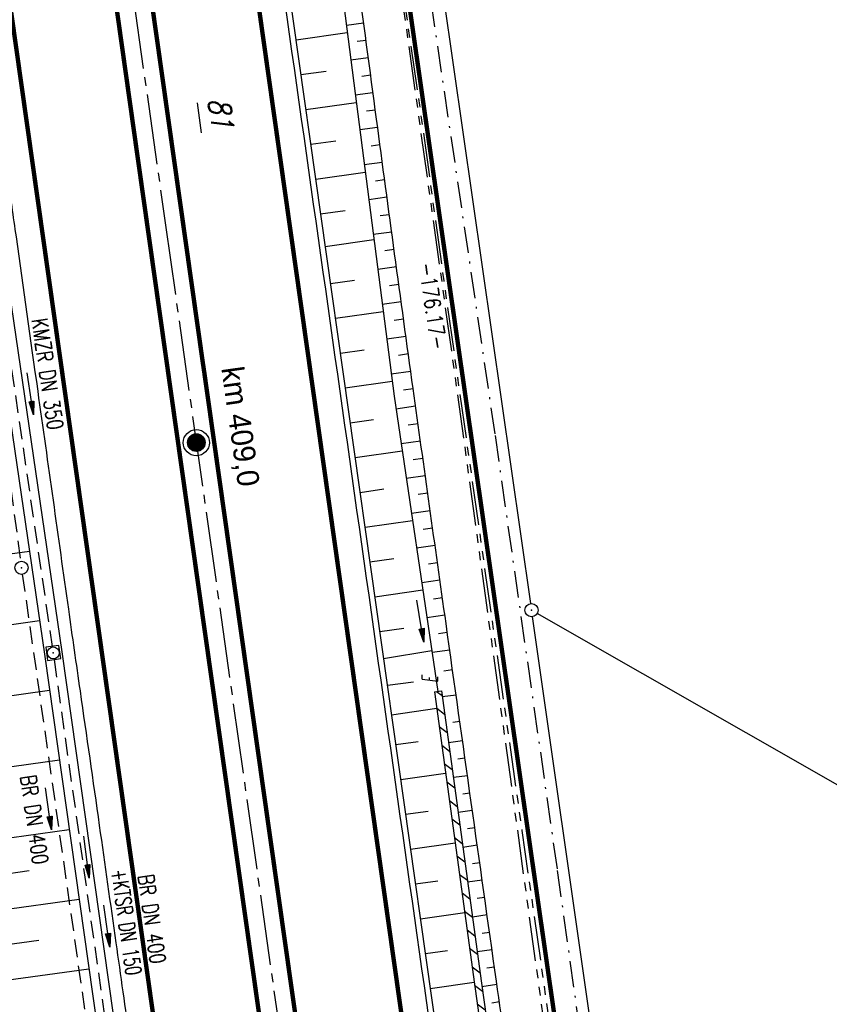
# Model space of a CAD drawing. Extents: x 446388 to 447135, y 445359 to 446567.
# Tile 71 of 80: x 446567 to 446660, y 446143 to 446255. Entities that reach past the tile are written whole.
import ezdxf
from ezdxf.enums import TextEntityAlignment as Align

# ---------------------------------------------------------------- set-up
doc = ezdxf.new("R2010")
doc.units = 0
doc.header["$LTSCALE"] = 2
doc.header["$MEASUREMENT"] = 0
for name, pattern in [('ACHSE', [5.5, 4, -0.5, 0.5, -0.5]), ('AUSGEZOGEN', [0]), ('BAB-FM2', [2.6, 1.5, -0.5, 0.1, -0.5]), ('GESTRICH-X2', [1.5, 1, -0.5]), ('PHANTOMX2', [5, 2.5, -0.5, 0.5, -0.5, 0.5, -0.5])]:
    doc.linetypes.add(name, pattern=pattern)
doc.layers.get('0').update_dxf_attribs({"linetype": 'AUSGEZOGEN'})
for name, color, linetype in [('202-ABSTAND', 8, 'AUSGEZOGEN'), ('202-FLSTNR-BAB', 7, 'AUSGEZOGEN'), ('202-GRENZL', 8, 'AUSGEZOGEN'), ('202-GRENZL-BAB', 7, 'AUSGEZOGEN'), ('202-GRENZP', 8, 'AUSGEZOGEN'), ('ACHSETOP', 250, 'ACHSE'), ('ANMERKUNG', 7, 'CONTINUOUS'), ('BAB_FM', 5, 'BAB-FM2'), ('BOESCHG', 250, 'AUSGEZOGEN'), ('FBRTOP', 250, 'AUSGEZOGEN'), ('GRABEN', 250, 'AUSGEZOGEN'), ('HEKT_B', 250, 'CONTINUOUS'), ('KANAL', 7, 'GESTRICH-X2'), ('Lichtwellenleiter COLT', 46, 'PHANTOMX2'), ('Lichtwellenleiter GLH', 46, 'PHANTOMX2'), ('MULDE', 250, 'AUSGEZOGEN'), ('PFEIL', 7, 'CONTINUOUS'), ('PFEILTOP', 200, 'AUSGEZOGEN'), ('Rinne', 200, 'CONTINUOUS'), ('SCHSYMBOL', 200, 'AUSGEZOGEN'), ('TEXTO', 4, 'CONTINUOUS')]:
    doc.layers.add(name, color=color, linetype=linetype)
doc.styles.add('ROMANS', font='romans.shx', dxfattribs={"width": 0.8})
doc.styles.add('UNIR-H', font='unir_h.shx', dxfattribs={"width": 0.8})

# ---------------------------------------------------------------- blocks, each defined once
blk = doc.blocks.new('*X15')
at = {"color": 0}
for p, q in [((212.23, 257.39), (213.24, 258.4)), ((212.24, 257.33), (213.31, 258.4)), ((212.24, 257.47), (213.17, 258.4)), ((212.24, 257.26), (213.37, 258.39)), ((212.24, 257.55), (213.09, 258.39)), ((212.25, 257.2), (213.43, 258.38)), ((212.26, 257.63), (213, 258.37)), ((212.27, 257.14), (213.49, 258.37)), ((212.28, 257.09), (213.55, 258.35)), ((212.29, 257.73), (212.9, 258.35)), ((212.3, 257.04), (213.6, 258.33)), ((212.32, 256.99), (213.65, 258.31)), ((212.34, 257.86), (212.78, 258.29)), ((212.35, 256.94), (213.69, 258.29)), ((212.37, 256.9), (213.74, 258.26)), ((212.4, 256.85), (213.78, 258.24)), ((212.43, 256.81), (213.83, 258.21)), ((212.46, 256.77), (213.86, 258.18)), ((212.49, 256.73), (213.9, 258.14)), ((212.53, 256.7), (213.94, 258.11)), ((212.56, 256.66), (213.97, 258.07)), ((212.6, 256.63), (214.01, 258.03)), ((212.64, 256.6), (214.04, 257.99)), ((212.68, 256.57), (214.07, 257.95)), ((212.73, 256.54), (214.09, 257.91)), ((212.77, 256.52), (214.12, 257.86)), ((212.82, 256.49), (214.14, 257.82)), ((212.87, 256.47), (214.16, 257.77)), ((212.92, 256.45), (214.18, 257.72)), ((212.97, 256.44), (214.2, 257.66)), ((213.03, 256.42), (214.21, 257.6)), ((213.09, 256.41), (214.22, 257.54)), ((213.16, 256.41), (214.23, 257.48)), ((213.22, 256.4), (214.23, 257.41)), ((213.3, 256.41), (214.23, 257.34)), ((213.38, 256.41), (214.22, 257.26)), ((213.46, 256.43), (214.2, 257.17)), ((213.56, 256.46), (214.18, 257.07)), ((213.69, 256.51), (214.12, 256.95))]:
    blk.add_line(p, q, dxfattribs=at)
blk = doc.blocks.new('SRMAST2')
at = {"color": 0}
blk.add_circle((0, 0), 0.999, dxfattribs=at)
blk.add_point((0, 0), dxfattribs=at)
blk.add_blockref('*X15', (-213.23, -257.4))
blk = doc.blocks.new('PP')
at = {"color": 0}
blk.add_circle((0, -0.01), 1.49, dxfattribs=at)
blk.add_point((0, 0), dxfattribs=at)
blk = doc.blocks.new('GST')
at = {"color": 0}
blk.add_circle((0, 0), 0.75, dxfattribs=at)
blk.add_point((0, 0), dxfattribs=at)
blk = doc.blocks.new('10')
blk.add_blockref('GST', (0, 0))
blk = doc.blocks.new('20')
blk.add_lwpolyline([(-0.75, -0.75), (0.75, -0.75), (0.75, 0.75), (-0.75, 0.75)], close=True)
blk.add_circle((0, 0), 0.676)
blk.add_point((0, 0))
blk = doc.blocks.new('PFEIL2')
at = {"color": 0}
for p, q in [((0.88, 0), (-2.4, -0.01)), ((0.88, -0.27), (0.88, 0.28)), ((0.88, 0.28), (2.43, 0.01)), ((0.91, 0.27), (0.88, 0.26)), ((0.97, 0.26), (0.88, 0.25)), ((1.02, 0.25), (0.88, 0.23)), ((1.07, 0.24), (0.88, 0.21)), ((1.13, 0.23), (0.88, 0.19)), ((1.18, 0.22), (0.88, 0.17)), ((1.24, 0.21), (0.88, 0.15)), ((1.29, 0.21), (0.88, 0.14)), ((1.34, 0.2), (0.88, 0.12)), ((1.4, 0.19), (0.88, 0.1)), ((1.45, 0.18), (0.88, 0.08)), ((1.51, 0.17), (0.88, 0.06)), ((1.56, 0.16), (0.88, 0.04)), ((1.61, 0.15), (0.88, 0.02)), ((1.67, 0.14), (0.88, 0.01)), ((1.72, 0.13), (0.88, -0.01)), ((1.78, 0.12), (0.88, -0.03)), ((1.83, 0.11), (0.88, -0.05)), ((1.88, 0.1), (0.88, -0.07)), ((1.94, 0.09), (0.88, -0.09)), ((2.05, 0.08), (0.88, -0.12)), ((1.99, 0.08), (0.88, -0.11)), ((2.1, 0.07), (0.88, -0.14)), ((2.15, 0.06), (0.88, -0.16)), ((2.21, 0.05), (0.88, -0.18)), ((2.26, 0.04), (0.88, -0.2)), ((2.32, 0.03), (0.88, -0.22)), ((2.37, 0.02), (0.88, -0.23)), ((2.42, 0.01), (0.88, -0.25)), ((2.43, 0.01), (0.88, -0.27))]:
    blk.add_line(p, q, dxfattribs=at)

msp = doc.modelspace()

# ---------------------------------------------------------------- hatches: boundary and pattern name
at = {"layer": 'PFEILTOP'}
h = msp.add_hatch(dxfattribs=at)
h.set_pattern_fill('_USER', color=256, scale=1.5, angle=45, style=0, pattern_type=0)
h.set_pattern_definition([(322.8085, (446617.204, 446165.8837), (0.906721, 1.19493), [])])
edge = h.paths.add_edge_path()
edge.add_line((446614.61, 446178.93), (446615.4, 446179.04))
edge.add_line((446615.4, 446179.04), (446619.96, 446145.78))
edge.add_line((446619.96, 446145.78), (446626.95, 446095.98))
edge.add_line((446626.95, 446095.98), (446632.07, 446059.55))
edge.add_line((446632.07, 446059.55), (446637.2, 446026.3))
edge.add_line((446637.2, 446026.3), (446642.01, 445995.45))
edge.add_line((446642.01, 445995.45), (446645.8, 445971.3))
edge.add_line((446645.8, 445971.3), (446645.01, 445971.17))
edge.add_line((446645.01, 445971.17), (446641.22, 445995.33))
edge.add_line((446641.22, 445995.33), (446636.4, 446026.18))
edge.add_line((446636.4, 446026.18), (446631.28, 446059.43))
edge.add_line((446631.28, 446059.43), (446626.16, 446095.86))
edge.add_arc((446626.56, 446095.92), 0.4, 187.9917, 188.0008, ccw=False)
edge.add_line((446626.16, 446095.86), (446619.17, 446145.68))
edge.add_line((446619.17, 446145.68), (446614.61, 446178.93))

# ---------------------------------------------------------------- linework, layer by layer
at = {"layer": '202-FLSTNR-BAB'}
msp.add_line((446587.58, 446245.92), (446588.06, 446242.53), dxfattribs=at)
at = {"layer": '202-GRENZL'}
for p, q in [((446609.01, 446304.19), (446625.55, 446188.96)), ((446633.12, 446136.22), (446625.77, 446187.48)), ((446848.5, 446060.86), (446626.31, 446187.85))]:
    msp.add_line(p, q, dxfattribs=at)
at = {"layer": '202-GRENZL-BAB', "const_width": 0.5, "flags": 128}
msp.add_lwpolyline([(446604.34, 446308.57), (446629.19, 446135.67)], dxfattribs=at)
at = {"layer": 'ACHSETOP'}
msp.add_lwpolyline([(446545.23, 446505.5), (446552.41, 446454.8), (446566.45, 446355.79), (446583.99, 446232.03), (446601.53, 446108.27), (446619.07, 445984.5), (446643.63, 445811.23), (446657.66, 445712.22), (446689.24, 445489.45), (446703.27, 445390.44), (446704.51, 445381.73)], dxfattribs=at)
at = {"layer": 'BAB_FM'}
msp.add_lwpolyline([(446577.48, 446510.07), (446578.49, 446504.98), (446585.78, 446455.52), (446593.23, 446406.07), (446600.23, 446356.56), (446607.06, 446307.03), (446607.06, 446307.03), (446614.19, 446257.54), (446621.51, 446208.08), (446628.59, 446158.59), (446635.54, 446109.07), (446642.7, 446059.59), (446649.48, 446010.05), (446652.99, 445970.14), (446654.1, 445967.27), (446652.44, 445964.01), (446647, 445963.23), (446642.82, 445960.62), (446642.16, 445964.57)], dxfattribs=at)
at = {"layer": 'BOESCHG'}
for p, q in [((446606.55, 446255.01), (446604.58, 446254.75)), ((446598.85, 446253.1), (446604.69, 446253.93)), ((446606.82, 446253.03), (446605.83, 446252.9)), ((446598.99, 446252.12), (446598.99, 446252.12)), ((446607.08, 446251.05), (446605.09, 446250.78)), ((446599.41, 446249.14), (446602.3, 446249.55)), ((446607.35, 446249.07), (446606.35, 446248.93)), ((446599.55, 446248.16), (446599.55, 446248.16)), ((446607.61, 446247.08), (446605.6, 446246.82)), ((446599.97, 446245.18), (446605.71, 446245.99)), ((446607.88, 446245.1), (446606.87, 446244.97)), ((446600.11, 446244.2), (446600.11, 446244.2)), ((446608.14, 446243.12), (446606.11, 446242.85)), ((446600.53, 446241.22), (446603.37, 446241.62)), ((446608.41, 446241.14), (446607.39, 446241)), ((446600.67, 446240.24), (446600.67, 446240.24)), ((446608.67, 446239.15), (446606.62, 446238.88)), ((446601.09, 446237.26), (446606.73, 446238.06)), ((446608.94, 446237.17), (446607.91, 446237.03)), ((446601.23, 446236.28), (446601.23, 446236.28)), ((446609.2, 446235.19), (446607.13, 446234.91)), ((446601.65, 446233.3), (446604.45, 446233.7)), ((446609.47, 446233.21), (446608.43, 446233.07)), ((446601.79, 446232.32), (446601.79, 446232.32)), ((446609.74, 446231.23), (446607.64, 446230.94)), ((446602.18, 446229.6), (446607.71, 446230.39)), ((446610.01, 446229.24), (446608.95, 446229.1)), ((446602.35, 446228.36), (446602.36, 446228.36)), ((446610.28, 446227.26), (446608.15, 446226.97)), ((446602.78, 446225.38), (446605.52, 446225.77)), ((446602.92, 446224.4), (446602.92, 446224.4)), ((446610.55, 446225.28), (446609.48, 446225.13)), ((446610.82, 446223.3), (446608.66, 446223)), ((446603.34, 446221.42), (446608.77, 446222.19)), ((446611.09, 446221.32), (446610.01, 446221.17)), ((446603.48, 446220.44), (446603.48, 446220.44)), ((446611.37, 446219.34), (446609.18, 446219.03)), ((446603.9, 446217.46), (446606.59, 446217.84)), ((446604.04, 446216.48), (446604.04, 446216.48)), ((446611.64, 446217.36), (446610.53, 446217.2)), ((446611.91, 446215.37), (446609.69, 446215.07)), ((446604.46, 446213.5), (446609.79, 446214.25)), ((446612.19, 446213.39), (446611.07, 446213.24)), ((446604.6, 446212.52), (446604.6, 446212.52)), ((446612.46, 446211.41), (446610.23, 446211.1)), ((446605.02, 446209.54), (446607.68, 446209.92)), ((446605.16, 446208.56), (446605.16, 446208.56)), ((446612.74, 446209.43), (446611.63, 446209.28)), ((446613.02, 446207.45), (446610.81, 446207.14)), ((446605.58, 446205.58), (446610.93, 446206.34)), ((446613.29, 446205.47), (446612.2, 446205.32)), ((446605.72, 446204.6), (446605.72, 446204.6)), ((446613.57, 446203.49), (446611.4, 446203.19)), ((446606.14, 446201.62), (446608.83, 446202)), ((446613.85, 446201.51), (446612.77, 446201.36)), ((446606.28, 446200.64), (446606.28, 446200.64)), ((446614.12, 446199.53), (446611.99, 446199.23)), ((446606.71, 446197.66), (446612.11, 446198.42)), ((446614.4, 446197.55), (446613.34, 446197.4)), ((446606.84, 446196.68), (446606.84, 446196.68)), ((446614.68, 446195.57), (446612.58, 446195.27)), ((446558.36, 446193.53), (446568.49, 446194.94)), ((446607.27, 446193.7), (446609.98, 446194.08)), ((446614.96, 446193.59), (446613.92, 446193.44)), ((446607.41, 446192.72), (446607.41, 446192.72)), ((446615.23, 446191.61), (446613.17, 446191.32)), ((446607.83, 446189.74), (446613.29, 446190.51)), ((446615.51, 446189.62), (446614.49, 446189.48)), ((446607.97, 446188.76), (446607.97, 446188.76)), ((446615.79, 446187.64), (446613.76, 446187.36)), ((446559.46, 446185.61), (446569.66, 446187.03)), ((446608.39, 446185.78), (446611.13, 446186.16)), ((446616.07, 446185.66), (446615.06, 446185.52)), ((446608.53, 446184.8), (446608.53, 446184.8)), ((446608.82, 446182.71), (446614.31, 446183.62)), ((446616.35, 446183.68), (446614.35, 446183.4)), ((446609.09, 446180.84), (446609.09, 446180.84)), ((446616.67, 446181.42), (446615.67, 446181.28)), ((446609.25, 446179.68), (446612.22, 446180.05)), ((446560.57, 446177.68), (446570.8, 446179.11)), ((446617.07, 446178.55), (446615.49, 446178.37)), ((446609.51, 446177.85), (446609.51, 446177.85)), ((446609.73, 446176.32), (446614.87, 446177.05)), ((446617.49, 446175.56), (446616.7, 446175.45)), ((446610.07, 446173.89), (446610.07, 446173.89)), ((446610.21, 446172.92), (446612.77, 446173.28)), ((446617.8, 446173.34), (446616.21, 446173.12)), ((446561.67, 446169.76), (446571.91, 446171.19)), ((446618.08, 446171.36), (446617.28, 446171.25)), ((446610.63, 446169.93), (446610.63, 446169.93)), ((446610.77, 446168.96), (446615.88, 446169.68)), ((446618.36, 446169.38), (446616.76, 446169.16)), ((446618.64, 446167.4), (446617.83, 446167.29)), ((446611.2, 446165.97), (446611.2, 446165.97)), ((446611.33, 446165), (446613.88, 446165.36)), ((446618.92, 446165.42), (446617.3, 446165.19)), ((446562.77, 446161.84), (446573.03, 446163.25)), ((446619.2, 446163.44), (446618.39, 446163.33)), ((446611.76, 446162.01), (446611.76, 446162.01)), ((446611.9, 446161.03), (446616.96, 446161.75)), ((446619.48, 446161.46), (446617.84, 446161.23)), ((446619.76, 446159.48), (446618.94, 446159.36)), ((446563.32, 446157.87), (446568.46, 446158.58)), ((446612.32, 446158.05), (446612.32, 446158.05)), ((446612.46, 446157.07), (446614.98, 446157.43)), ((446620.04, 446157.5), (446618.39, 446157.27)), ((446563.87, 446153.91), (446574.15, 446155.33)), ((446620.32, 446155.52), (446619.49, 446155.4)), ((446612.88, 446154.09), (446612.88, 446154.09)), ((446613.02, 446153.11), (446618.05, 446153.83)), ((446620.6, 446153.54), (446618.93, 446153.3)), ((446620.88, 446151.56), (446620.04, 446151.44)), ((446564.41, 446149.95), (446569.56, 446150.66)), ((446613.44, 446150.13), (446613.44, 446150.13)), ((446613.58, 446149.15), (446616.09, 446149.51)), ((446621.16, 446149.58), (446619.47, 446149.34)), ((446564.96, 446145.99), (446575.27, 446147.41)), ((446621.44, 446147.6), (446620.59, 446147.48)), ((446614, 446146.17), (446614, 446146.17)), ((446614.14, 446145.19), (446619.14, 446145.9)), ((446621.66, 446146.06), (446621.66, 446146.06)), ((446621.72, 446145.62), (446620.02, 446145.38)), ((446622, 446143.64), (446621.15, 446143.52))]:
    msp.add_line(p, q, dxfattribs=at)
msp.add_lwpolyline([(446625.92, 446116.4, -0.000878), (446621.67, 446145.99, -0.000254), (446615.93, 446186.68, -0.000386), (446612.18, 446213.44, -0.001491), (446608.02, 446244.06, 0.001346), (446603.41, 446277.96, 0.00065), (446598.21, 446315.16, 0.000714), (446593.39, 446348.99, 0.000748), (446588.68, 446381.28, -0.000783), (446584.19, 446412.13, -0.000341), (446583.07, 446419.94, -0.000068), (446577.52, 446458.95, -0.001453), (446575.65, 446472.37, 0.000229), (446570.62, 446509.1, 0.008524)], format="xyb", dxfattribs=at)
msp.add_lwpolyline([(446562.63, 446507.97), (446569.66, 446458.1), (446595.39, 446277.5), (446614.29, 446144.12), (446631.16, 446025.5), (446636.59, 445986.78)], dxfattribs=at)
at = {"layer": 'FBRTOP'}
for points in [[(446586.89, 446089.83, 0.000001), (446588.96, 446075.27, 0.000001), (446590.43, 446064.91, 0.000008), (446592.18, 446052.58, -0.000007), (446593.94, 446040.25, -0.00042)], [(446562.06, 446507.89), (446569.25, 446457.19, -0.000002), (446576.26, 446407.68, 0.000001), (446583.28, 446358.18, 0.000002), (446592.05, 446296.3, -0.000002), (446600.82, 446234.41, -0.000002), (446609.59, 446172.53, 0.000003), (446618.36, 446110.65, 0.000001), (446627.13, 446048.77, -0.000002), (446635.9, 445986.89, 0), (446649.17, 445893.31, 0), (446660.46, 445813.62), (446674.49, 445714.61, 0.000001), (446678.79, 445684.29, 0.000001), (446687.67, 445621.67)], [(446541.45, 446410.38, 0.000055), (446543.68, 446394.66, 0.000096), (446544.97, 446385.63, 0.000041), (446546.74, 446373.21, -0.000018), (446548.51, 446360.8, -0.000019), (446550.8, 446344.73, -0.000035), (446552.01, 446336.29, -0.000425), (446553.76, 446323.94, 0.000128), (446555.51, 446311.59, 0.000198), (446557.25, 446299.34, -0.000289), (446558.99, 446287.1, -0.000481), (446560.73, 446274.73, 0.000343), (446562.47, 446262.37, 0.000196), (446564.23, 446249.99, -0.000413), (446565.99, 446237.6, -0.000013), (446566.97, 446230.67, -0.000005), (446569.44, 446213.12, -0.000025), (446571.19, 446200.72, 0.000056), (446572.93, 446188.31, 0.000769), (446574.26, 446179.02, -0.000467), (446576.45, 446163.73, -0.000132), (446578.34, 446150.38, -0.000157), (446579.93, 446139.19, -0.000509)]]:
    msp.add_lwpolyline(points, format="xyb", dxfattribs=at)
at = {"layer": 'FBRTOP', "const_width": 0.5}
for points in [[(446559.09, 446507.47), (446566.28, 446456.77, -0.000002), (446573.29, 446407.26, 0.000001), (446580.31, 446357.76, 0.000002), (446589.08, 446295.88, -0.000002), (446597.85, 446233.99, -0.000002), (446606.62, 446172.11, 0.000003), (446615.39, 446110.23, 0.000001), (446624.16, 446048.35, -0.000002), (446632.93, 445986.47, 0), (446646.2, 445892.89, 0), (446657.49, 445813.2), (446671.52, 445714.19, 0.000002), (446687.31, 445602.8, -0.000002), (446703.1, 445491.42), (446717.13, 445392.4, 0.000001), (446718.37, 445383.7, 0)], [(446531.37, 446503.54), (446538.55, 446452.84, -0.000002), (446545.57, 446403.33, 0.000001), (446552.59, 446353.83, 0.000002), (446561.36, 446291.95, -0.000002), (446570.13, 446230.06, -0.000002), (446578.9, 446168.18, 0.000003), (446587.67, 446106.3, 0.000001), (446596.44, 446044.42, -0.000002), (446605.21, 445982.54, 0), (446618.47, 445888.96, 0), (446629.77, 445809.27), (446643.8, 445710.26, 0.000002), (446659.59, 445598.87, -0.000002), (446675.38, 445487.49), (446689.41, 445388.48, 0.000001), (446690.64, 445379.77, 0)]]:
    msp.add_lwpolyline(points, format="xyb", dxfattribs=at)
at = {"layer": 'FBRTOP', "const_width": 0.5, "flags": 128}
msp.add_lwpolyline([(446543.11, 446505.2), (446545.75, 446486.56), (446552.86, 446436.78), (446559.82, 446387.72), (446566.89, 446338.11), (446573.77, 446289.64), (446580.75, 446240.24), (446587.91, 446189.72), (446594.85, 446140.83), (446601.73, 446092.1), (446608.82, 446042.03), (446615.85, 445992.42), (446622.77, 445943.68), (446629.78, 445894.15), (446636.77, 445844.7), (446643.7, 445796.01), (446650.72, 445746.15), (446654.06, 445722.68), (446657.67, 445696.95), (446664.65, 445647.75), (446669.82, 445611.38), (446669.85, 445611.11)], dxfattribs=at)
msp.add_lwpolyline([(446560.33, 446413.32, -0.000179), (446565.02, 446380.43, -0.000356), (446567.36, 446363.93, -0.00001), (446574.03, 446316.55, 0.000258), (446574.28, 446314.76, 0.000002), (446578.29, 446286.52, 0.000002), (446581.32, 446265.16), (446588.24, 446216.36, 0.000012), (446588.4, 446215.3, 0), (446595.35, 446166.27, 0.000004), (446602.34, 446117.05, 0.000035), (446603.07, 446111.9, 0.000422), (446603.25, 446110.65, -0.000041), (446603.43, 446109.4, -0.000819), (446605.77, 446092.81, 0.000535), (446609.35, 446067.4, 0.000292), (446612.89, 446042.55, -0.000316), (446616.42, 446017.7, -0.000151), (446616.77, 446015.26, 0.000008), (446623.3, 445968.97, 0.000332), (446625.62, 445952.55, 0.000167), (446630.29, 445919.89)], format="xyb", dxfattribs=at)
at = {"layer": 'GRABEN'}
msp.add_lwpolyline([(446568.28, 446508.77), (446575.57, 446458.85), (446582.37, 446411.67), (446591.43, 446348.47), (446601.6, 446277.93), (446610.01, 446212.55), (446615, 446178.98)], dxfattribs=at)
at = {"layer": 'KANAL'}
for p, q in [((446559.5, 446252.59), (446567.5, 446193.78)), ((446562.53, 446242.31), (446571.09, 446184.09)), ((446567.69, 446192.31), (446576.12, 446133.41)), ((446571.31, 446182.59), (446579.59, 446124))]:
    msp.add_line(p, q, dxfattribs=at)
at = {"layer": 'Lichtwellenleiter COLT', "flags": 128}
msp.add_lwpolyline([(446576.74, 446509.97), (446577.64, 446501.22), (446598.14, 446349.19), (446617.58, 446210.25), (446630.8, 446114.06), (446647.38, 445992.55), (446652.86, 445942.12), (446654.28, 445935.14), (446656.75, 445920.45), (446656.75, 445920.45), (446686.74, 445708.65), (446691.83, 445670.19), (446697.62, 445626.43), (446699.51, 445610.08), (446701.12, 445599.89), (446704.49, 445583.96), (446719.08, 445473.01), (446719.08, 445473.01), (446725.29, 445429.53), (446728.5, 445410.35), (446732.11, 445385.64)], dxfattribs=at)
at = {"layer": 'Lichtwellenleiter GLH', "flags": 128}
msp.add_lwpolyline([(446576.63, 446509.95), (446579.63, 446488.75), (446582.69, 446465.7), (446587.25, 446432.78), (446590.93, 446404.94), (446594.73, 446378.78), (446600.43, 446337.79), (446602.02, 446324.77), (446604.13, 446307.42), (446607.74, 446280.88), (446612.91, 446245.65), (446612.91, 446245.65), (446615.66, 446225.7), (446624.57, 446163.15), (446631.21, 446116.48), (446636.73, 446076.84), (446640.22, 446050.46), (446641.21, 446045.22), (446645.18, 446012.34), (446650.21, 445973.17), (446651.96, 445955.2), (446656.23, 445926.83), (446657.2, 445920.29), (446658.17, 445911.68), (446662.33, 445882.24), (446664.84, 445861.99), (446667.88, 445839.34), (446671.04, 445814.7), (446676.04, 445781.75), (446679.52, 445756.02), (446684.87, 445723.74), (446689.39, 445691.1), (446694.76, 445648.46), (446697.71, 445624.4), (446702.7, 445593.48), (446704.09, 445590.87), (446705.66, 445578.53), (446706.26, 445574.61), (446706.21, 445571.31), (446708.38, 445551.21), (446713.04, 445519.31), (446713.04, 445519.31), (446719.28, 445473.79), (446728.19, 445417.62), (446732.74, 445387.49), (446732.92, 445385.76)], dxfattribs=at)
at = {"layer": 'MULDE'}
for points in [[(446526.65, 446502.87), (446527.83, 446494.94), (446538.23, 446421.07), (446546.76, 446361.87), (446549.43, 446340.6), (446555.2, 446302.69), (446563.42, 446243.19), (446572.2, 446183.49), (446580.68, 446123.39), (446589.02, 446063.41), (446597.21, 446005.84), (446599.47, 445988.61)], [(446560.07, 446252.84), (446561.45, 446242.91), (446570.22, 446183.21), (446578.7, 446123.11), (446587.04, 446063.13), (446594.57, 446010.2)]]:
    msp.add_lwpolyline(points, dxfattribs=at)
at = {"layer": 'Rinne', "flags": 128}
for points in [[(446614.61, 446178.93), (446615.4, 446179.04)], [(446615.4, 446179.04), (446619.96, 446145.78), (446626.95, 446095.98), (446632.07, 446059.55), (446637.2, 446026.3), (446642.01, 445995.45), (446645.8, 445971.3)]]:
    msp.add_lwpolyline(points, dxfattribs=at)
msp.add_lwpolyline([(446614.61, 446178.93), (446619.17, 446145.68), (446626.16, 446095.86, 0.00004), (446626.16, 446095.86), (446631.28, 446059.43), (446636.4, 446026.18), (446641.22, 445995.33), (446645.01, 445971.17)], format="xyb", dxfattribs=at)

# ---------------------------------------------------------------- block references
at = {"layer": '202-GRENZP', "rotation": 278.0670474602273}
msp.add_blockref('GST', (446625.66, 446188.22), dxfattribs=at)
at = {"layer": 'HEKT_B'}
for name in ['PP', 'SRMAST2']:
    msp.add_blockref(name, (446587.5, 446207.28), dxfattribs=at)
at = {"layer": 'PFEIL'}
for p, rotation in [((446568.59, 446212.83), 278.3593000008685), ((446570.67, 446165.61), 278.135000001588), ((446577.31, 446152.29), 278.0316999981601)]:
    msp.add_blockref('PFEIL2', p, dxfattribs=dict(at, rotation=rotation))
at = {"layer": 'PFEILTOP'}
for p, rotation in [((446613, 446186.97), 279.5408606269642), ((446575, 446160.12), 276.6701055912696)]:
    msp.add_blockref('PFEIL2', p, dxfattribs=dict(at, rotation=rotation))
at = {"layer": 'SCHSYMBOL', "rotation": 278.0671}
for name, p in [('10', (446567.59, 446193.04)), ('20', (446571.21, 446183.35))]:
    msp.add_blockref(name, p, dxfattribs=at)

# ---------------------------------------------------------------- texts
at = {"layer": '202-ABSTAND', "insert": (446614.43, 446222.81), "char_height": 1.8, "attachment_point": 5, "rotation": 278.1812, "style": 'ROMANS'}
msp.add_mtext('-176.17-', dxfattribs=at)
at = {"layer": '202-FLSTNR-BAB', "style": 'ROMANS', "oblique": 15, "width": 0.8}
msp.add_text('81', height=2.5, rotation=278.067, dxfattribs=at).set_placement((446588.8, 446246.32))
at = {"layer": 'ANMERKUNG', "style": 'ROMANS', "oblique": 7, "width": 0.5}
msp.add_text('E', height=1.8, rotation=90, dxfattribs=at).set_placement((446615, 446179.98))
at = {"layer": 'HEKT_B', "style": 'UNIR-H'}
msp.add_text('km 409,0', height=2.5, rotation=278.0671, dxfattribs=at).set_placement((446590.34, 446215.75))
at = {"layer": 'TEXTO', "style": 'ROMANS'}
for s, rotation, width, p in [('KMZR DN 350', 278.3593, 0.75, (446569.67, 446214.95)), ('BR DN 400', 278.135, 0.75, (446568.17, 446164.26)), ('+KTSR DN 150', 278.0317, 0.66, (446578.65, 446152.6)), ('BR DN 400', 278.0317, 0.75, (446581.55, 446152.97))]:
    msp.add_text(s, height=1.8, rotation=rotation, dxfattribs=dict(at, width=width)).set_placement(p, align=Align.CENTER)

doc.saveas('drawing.dxf')
